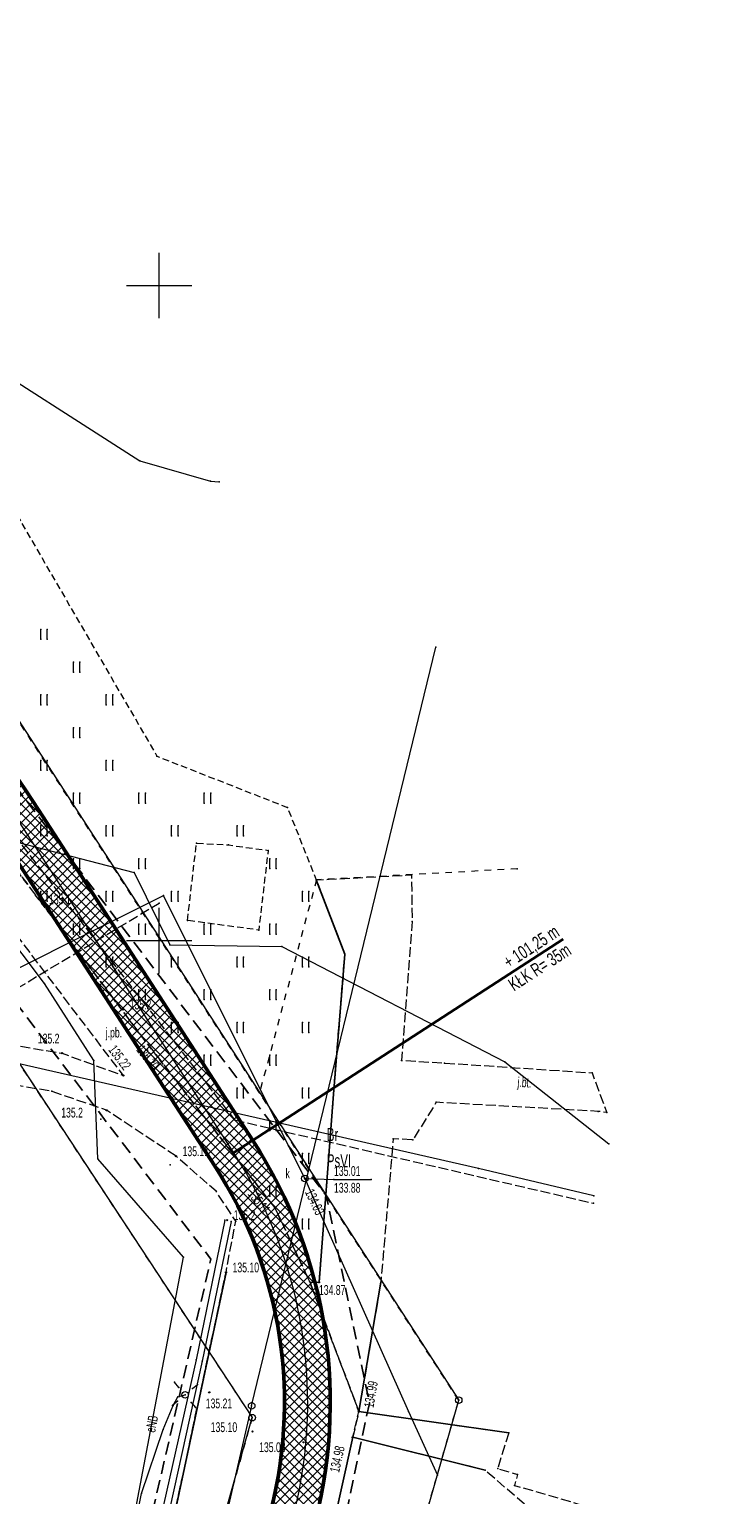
# Model space of a CAD drawing. Extents: x 6456700 to 6518119, y 5963420 to 5980059.
# Tile 85 of 256: x 6512159 to 6512212, y 5964557 to 5964669. Entities that reach past the tile are written whole.
import ezdxf
from ezdxf.enums import TextEntityAlignment as Align

# ---------------------------------------------------------------- set-up
doc = ezdxf.new("R2010")
doc.units = 0
doc.header["$MEASUREMENT"] = 0
for name, pattern in [('L_0_03', [1, 0.5, -0.5]), ('L_0_04', [1.5, 1, -0.5]), ('L_0_52', [1, 0.75, -0.25]), ('L_0_5A', [0.75, 0.5, -0.25])]:
    doc.linetypes.add(name, pattern=pattern)
doc.layers.get('0').update_dxf_attribs({"color": 2, "linetype": 'CONTINUOUS', "lineweight": 5})
for name, color, linetype, lineweight in [('18mm Kreska ciągła', 7, 'CONTINUOUS', 18), ('202_punkt_graniczny', 7, 'CONTINUOUS', 18), ('209_oznaczenie_konturu_klasyfikacyjnego', 96, 'CONTINUOUS', 18), ('210_oznaczenie_konturu_uzytku_gruntowego', 96, 'CONTINUOUS', 18), ('218_kontur_uzytku_gruntowego', 96, 'L_0_03', 18), ('219_dzialka_ewidencyjna', 7, 'CONTINUOUS', 18), ('35mm Ciągła', 7, 'CONTINUOUS', 35), ('50mm Kreska ciągła', 7, 'CONTINUOUS', 50), ('9mm Kreska ciągła', 252, 'CONTINUOUS', 9), ('jezdnia', 7, 'CONTINUOUS', 18), ('jezdnia_Atr17', 7, 'CONTINUOUS', 18), ('kraweznik', 7, 'CONTINUOUS', 18), ('latarnia', 7, 'CONTINUOUS', 18), ('ogrodzenie_trwale', 7, 'CONTINUOUS', 18), ('pikieta_naturalna', 7, 'CONTINUOUS', 18), ('pikieta_naturalna_Atr2', 7, 'CONTINUOUS', 18), ('pikieta_sztuczna', 7, 'CONTINUOUS', 18), ('pikieta_sztuczna_Atr2', 7, 'CONTINUOUS', 18), ('przewod_elektroenergetyczny_podziemny', 7, 'CONTINUOUS', 18), ('przewod_elektroenergetyczny_podziemny_Atr1', 7, 'CONTINUOUS', 18), ('przewod_elektroenergetyczny_sredniego_napiecia', 7, 'CONTINUOUS', 18), ('przewod_kanalizacyjny', 7, 'CONTINUOUS', 18), ('przewod_kanalizacyjny___ob__projektowany', 7, 'CONTINUOUS', 18), ('przewod_wodociagowy', 7, 'CONTINUOUS', 18), ('przewod_wodociagowy___ob__projektowany', 7, 'CONTINUOUS', 18), ('rzedna', 7, 'CONTINUOUS', 18), ('rzedna_Atr2', 7, 'CONTINUOUS', 18), ('rzedna_Atr3', 7, 'CONTINUOUS', 18), ('sciana_oporowa__linia_', 7, 'CONTINUOUS', 18), ('siatka_krzyrzy', 7, 'CONTINUOUS', 18), ('slup_przewodow_napowietrznych', 7, 'CONTINUOUS', 18), ('studnia_kanalizacyjna', 7, 'CONTINUOUS', 18), ('studnia_kanalizacyjna_Atr17', 7, 'CONTINUOUS', 18), ('trawnik', 7, 'CONTINUOUS', 18), ('Zakres', 7, 'CONTINUOUS', 18)]:
    doc.layers.add(name, color=color, linetype=linetype, lineweight=lineweight)
doc.styles.get("Standard").update_dxf_attribs({"font": 'txt', "width": 0.75})
doc.styles.add('Znaczniki', font='GOTHIC.TTF', dxfattribs={"width": 0.7})

# ---------------------------------------------------------------- blocks, each defined once
blk = doc.blocks.new('mdcp_nowa')
at = {"layer": 'pikieta_naturalna', "linetype": 'Continuous', "lineweight": 18}
for points in [[(6494891.08, 5981052.74, 1), (6494891.08, 5981052.83, 1)], [(6494897.24, 5981044.71, 1), (6494897.24, 5981044.79, 1)], [(6494892.57, 5981041.37, 1), (6494892.57, 5981041.46, 1)], [(6494895.98, 5981037, 1), (6494895.98, 5981037.09, 1)], [(6494905.19, 5981028.62, 1), (6494905.19, 5981028.71, 1)]]:
    blk.add_hatch(color=18, dxfattribs=at).paths.add_polyline_path(points)
at = {"layer": 'pikieta_sztuczna', "linetype": 'Continuous', "lineweight": 18}
for points in [[(6494898.92, 5981042.3, 1), (6494898.92, 5981042.39, 1)], [(6494897.26, 5981039.66, 1), (6494897.26, 5981039.75, 1)], [(6494901.28, 5981033.5, 1), (6494901.28, 5981033.59, 1)], [(6494908.85, 5981029.54, 1), (6494908.85, 5981029.63, 1)], [(6494905.1, 5981024.63, 1), (6494905.1, 5981024.72, 1)], [(6494912.21, 5981023.88, 1), (6494912.21, 5981023.96, 1)], [(6494903.82, 5981015.47, 1), (6494903.82, 5981015.56, 1)], [(6494915.25, 5981014.03, 1), (6494915.25, 5981014.12, 1)], [(6494907.13, 5981012.5, 1), (6494907.13, 5981012.58, 1)], [(6494914.78, 5981012.04, 1), (6494914.78, 5981012.13, 1)], [(6494911.02, 5981011.67, 1), (6494911.02, 5981011.75, 1)]]:
    blk.add_hatch(color=18, dxfattribs=at).paths.add_polyline_path(points)
at = {"layer": 'rzedna', "linetype": 'Continuous', "lineweight": 18}
for points in [[(6494911.12, 5981031.8, 1), (6494911.12, 5981031.89, 1)], [(6494912.07, 5981029.62, 1), (6494912.07, 5981029.71, 1)]]:
    blk.add_hatch(color=18, dxfattribs=at).paths.add_polyline_path(points)
for p in [(6494921.14, 5981072.39), (6494927.35, 5981055.48), (6494933.07, 5981039.91), (6494934.19, 5981036.87)]:
    blk.add_point(p)
at = {"layer": '202_punkt_graniczny', "color": 7, "linetype": 'Continuous', "lineweight": 18}
for centre in [(6494922.88, 5981014.92), (6494907.1, 5981013.59)]:
    blk.add_circle(centre, 0.25, dxfattribs=at)
at = {"layer": '202_punkt_graniczny'}
for p in [(6494922.88, 5981014.92), (6494907.1, 5981013.59)]:
    blk.add_point(p, dxfattribs=at)
at = {"layer": '218_kontur_uzytku_gruntowego', "lineweight": 18, "flags": 128}
for points in [[(6494907.66, 5981038.39), (6494884.63, 5981073.89)], [(6494879.16, 5981056.02), (6494907.1, 5981013.59)], [(6494912.01, 5981054.64), (6494907.66, 5981038.39)], [(6494927.35, 5981055.48), (6494912.01, 5981054.64)], [(6494922.88, 5981014.92), (6494907.66, 5981038.39)], [(6494904.26, 5980949.94), (6494922.88, 5981014.92)], [(6494907.1, 5981013.59), (6494894.76, 5980969.89)]]:
    blk.add_lwpolyline(points, dxfattribs=at)
at = {"layer": '218_kontur_uzytku_gruntowego'}
for p in [(6494912.01, 5981054.64), (6494912.01, 5981054.64), (6494907.66, 5981038.39), (6494907.66, 5981038.39), (6494907.66, 5981038.39), (6494907.66, 5981038.39), (6494922.88, 5981014.92), (6494922.88, 5981014.92), (6494922.88, 5981014.92), (6494922.88, 5981014.92), (6494907.1, 5981013.59), (6494907.1, 5981013.59), (6494907.1, 5981013.59), (6494907.1, 5981013.59)]:
    blk.add_point(p, dxfattribs=at)
at = {"layer": '219_dzialka_ewidencyjna', "color": 3, "linetype": 'Continuous', "lineweight": 18, "flags": 128}
for points in [[(6494884.63, 5981073.89), (6494922.88, 5981014.92)], [(6494879.16, 5981056.02), (6494907.1, 5981013.59)], [(6494904.26, 5980949.94), (6494922.88, 5981014.92)], [(6494894.76, 5980969.89), (6494907.1, 5981013.59)]]:
    blk.add_lwpolyline(points, dxfattribs=at)
at = {"layer": '219_dzialka_ewidencyjna', "color": 3}
for p in [(6494922.88, 5981014.92), (6494922.88, 5981014.92), (6494907.1, 5981013.59), (6494907.1, 5981013.59)]:
    blk.add_point(p, dxfattribs=at)
at = {"layer": 'jezdnia', "color": 7, "linetype": 'L_0_52', "lineweight": 18, "flags": 128}
for points in [[(6494901.28, 5981033.55), (6494895.98, 5981037.05), (6494891.79, 5981038.5), (6494887.13, 5981039.27), (6494882.27, 5981039.11), (6494875.49, 5981037.4), (6494866.94, 5981034.2), (6494865.13, 5981033.98), (6494863.73, 5981033.8), (6494859.98, 5981033.33), (6494859.47, 5981035.75), (6494866.03, 5981036.51), (6494874.51, 5981040.25), (6494881.85, 5981042.1), (6494887.33, 5981042.28), (6494892.57, 5981041.41), (6494897.26, 5981039.7), (6494882.58, 5981059.01), (6494884.95, 5981060.87), (6494891.08, 5981052.78), (6494898.92, 5981042.35), (6494908.85, 5981029.59), (6494911.52, 5981023.9), (6494915.25, 5981014.07), (6494914.78, 5981012.09), (6494906.97, 5980976.83), (6494902.68, 5980957.34), (6494894.73, 5980959.02), (6494897.08, 5980960.46), (6494898.72, 5980967.42), (6494893.04, 5980969.39), (6494900.7, 5981004.04), (6494905.1, 5981024.68), (6494905.84, 5981028.59), (6494904.34, 5981030.87)], [(6494912.21, 5981023.92), (6494913.31, 5981038.29), (6494914.18, 5981048.97), (6494912, 5981054.63), (6494912.96, 5981054.68), (6494919.27, 5981055.02), (6494919.32, 5981051.45), (6494918.51, 5981040.86), (6494921.79, 5981040.66), (6494933.07, 5981039.91), (6494934.19, 5981036.87), (6494933.54, 5981036.97), (6494921.17, 5981037.66), (6494919.38, 5981034.79), (6494917.88, 5981034.88), (6494916.93, 5981023.94), (6494915.25, 5981014.07), (6494911.52, 5981023.9)], [(6494910.43, 5980986.04), (6494911.08, 5980985.84), (6494923.86, 5980997.3), (6494928.59, 5981006.39), (6494924.9, 5981009.58), (6494914.78, 5981012.09), (6494915.25, 5981014.07), (6494926.7, 5981012.44), (6494925.86, 5981009.71), (6494927.38, 5981009.24), (6494927.14, 5981008.42), (6494930.47, 5981007.46), (6494934.47, 5981006.27), (6494937.34, 5981005.4), (6494936.18, 5980993.53), (6494928.9, 5980995.86), (6494906.97, 5980976.83)]]:
    blk.add_lwpolyline(points, close=True, dxfattribs=at)
at = {"layer": 'jezdnia'}
for p in [(6494912, 5981054.63), (6494912.96, 5981054.68), (6494919.27, 5981055.02), (6494891.08, 5981052.78), (6494919.32, 5981051.45), (6494914.18, 5981048.97), (6494898.92, 5981042.35), (6494892.57, 5981041.41), (6494918.51, 5981040.86), (6494921.79, 5981040.66), (6494897.26, 5981039.7), (6494891.79, 5981038.5), (6494913.31, 5981038.29), (6494895.98, 5981037.05), (6494921.17, 5981037.66), (6494933.54, 5981036.97), (6494917.88, 5981034.88), (6494919.38, 5981034.79), (6494901.28, 5981033.55), (6494904.34, 5981030.87), (6494908.85, 5981029.59), (6494905.84, 5981028.59), (6494905.1, 5981024.68), (6494911.52, 5981023.9), (6494911.52, 5981023.9), (6494912.21, 5981023.92), (6494916.93, 5981023.94), (6494915.25, 5981014.07), (6494915.25, 5981014.07), (6494915.25, 5981014.07), (6494914.78, 5981012.09), (6494914.78, 5981012.09), (6494926.7, 5981012.44), (6494924.9, 5981009.58), (6494925.86, 5981009.71), (6494927.38, 5981009.24), (6494927.14, 5981008.42)]:
    blk.add_point(p, dxfattribs=at)
at = {"layer": 'kraweznik', "color": 7, "linetype": 'Continuous', "lineweight": 25, "flags": 128}
for points in [[(6494912, 5981054.63), (6494914.18, 5981048.97), (6494913.31, 5981038.29), (6494912.21, 5981023.92), (6494911.52, 5981023.9)], [(6494897.08, 5980960.46), (6494898.72, 5980967.42), (6494893.04, 5980969.39), (6494900.7, 5981004.04), (6494905.1, 5981024.68)], [(6494926.7, 5981012.44), (6494915.25, 5981014.07), (6494916.93, 5981023.94)], [(6494902.53, 5980950.23), (6494902.68, 5980957.34), (6494906.97, 5980976.83), (6494914.78, 5981012.09), (6494924.9, 5981009.58)]]:
    blk.add_lwpolyline(points, dxfattribs=at)
at = {"layer": 'kraweznik'}
for p in [(6494912, 5981054.63), (6494914.18, 5981048.97), (6494913.31, 5981038.29), (6494905.1, 5981024.68), (6494911.52, 5981023.9), (6494912.21, 5981023.92), (6494916.93, 5981023.94), (6494915.25, 5981014.07), (6494914.78, 5981012.09), (6494926.7, 5981012.44), (6494924.9, 5981009.58)]:
    blk.add_point(p, dxfattribs=at)
at = {"layer": 'latarnia', "color": 7, "linetype": 'Continuous', "lineweight": 13, "flags": 128}
for points in [[(6494901.49, 5981015.9), (6494901.17, 5981016.29)], [(6494902.54, 5981015.81), (6494902.93, 5981016.13)], [(6494901.4, 5981014.85), (6494901.01, 5981014.53)], [(6494902.45, 5981014.76), (6494902.77, 5981014.37)]]:
    blk.add_lwpolyline(points, dxfattribs=at)
at = {"layer": 'latarnia', "color": 7, "linetype": 'Continuous', "lineweight": 13}
blk.add_circle((6494901.97, 5981015.33), 0.25, dxfattribs=at)
at = {"layer": 'latarnia'}
for p in [(6494901.17, 5981016.29), (6494901.49, 5981015.9), (6494902.54, 5981015.81), (6494902.93, 5981016.13), (6494901.01, 5981014.53), (6494901.4, 5981014.85), (6494901.97, 5981015.33), (6494902.45, 5981014.76), (6494902.77, 5981014.37)]:
    blk.add_point(p, dxfattribs=at)
at = {"layer": 'ogrodzenie_trwale'}
for p in [(6494895.54, 5981036.38), (6494900.84, 5981032.88), (6494905.19, 5981028.67)]:
    blk.add_point(p, dxfattribs=at)
at = {"layer": 'pikieta_naturalna', "color": 7, "linetype": 'Continuous', "lineweight": 18}
for centre in [(6494891.08, 5981052.78), (6494897.24, 5981044.75), (6494892.57, 5981041.41), (6494895.98, 5981037.05), (6494905.19, 5981028.67)]:
    blk.add_circle(centre, 0.045, dxfattribs=at)
at = {"layer": 'pikieta_naturalna'}
for p in [(6494891.08, 5981052.78), (6494897.24, 5981044.75), (6494892.57, 5981041.41), (6494895.98, 5981037.05), (6494905.19, 5981028.67)]:
    blk.add_point(p, dxfattribs=at)
at = {"layer": 'pikieta_sztuczna', "color": 7, "linetype": 'Continuous', "lineweight": 18}
for centre in [(6494898.92, 5981042.35), (6494897.26, 5981039.7), (6494901.28, 5981033.55), (6494908.85, 5981029.59), (6494905.1, 5981024.68), (6494912.21, 5981023.92), (6494903.82, 5981015.52), (6494915.25, 5981014.07), (6494907.13, 5981012.54), (6494914.78, 5981012.09), (6494911.02, 5981011.71)]:
    blk.add_circle(centre, 0.045, dxfattribs=at)
at = {"layer": 'pikieta_sztuczna'}
for p in [(6494898.92, 5981042.35), (6494897.26, 5981039.7), (6494901.28, 5981033.55), (6494908.85, 5981029.59), (6494905.1, 5981024.68), (6494912.21, 5981023.92), (6494903.82, 5981015.52), (6494915.25, 5981014.07), (6494907.13, 5981012.54), (6494914.78, 5981012.09), (6494911.02, 5981011.71)]:
    blk.add_point(p, dxfattribs=at)
at = {"layer": 'przewod_elektroenergetyczny_podziemny', "color": 1, "linetype": 'Continuous', "lineweight": 18, "flags": 128}
for points in [[(6494811.95, 5981118.62), (6494825.09, 5981110.58), (6494834.24, 5981105.74), (6494835.51, 5981105.99), (6494836.62, 5981107.4), (6494847.04, 5981103.36), (6494856.09, 5981095.08), (6494860.84, 5981097.38), (6494874.59, 5981097.41), (6494881.52, 5981096.9), (6494884.5, 5981095.58), (6494898.51, 5981086.63), (6494903.91, 5981085.06), (6494904.59, 5981085.03)], [(6494891.23, 5981046.73), (6494871.11, 5981073.38)], [(6494879.38, 5981060.03), (6494898.09, 5981055.2), (6494900.81, 5981049.67), (6494909.36, 5981049.54), (6494926.4, 5981040.74), (6494934.34, 5981034.5)], [(6494892.56, 5980976.89), (6494901.84, 5981025.85), (6494895.3, 5981033.34), (6494895.01, 5981040.85), (6494891.23, 5981046.73)], [(6494891.38, 5980970.44), (6494892.73, 5980973.81), (6494893.39, 5980977.37), (6494894.17, 5980981.06), (6494894.29, 5980983.73), (6494895.24, 5980987.47), (6494896.29, 5980993.06), (6494897.87, 5980998.2), (6494897.71, 5981002.15), (6494898.05, 5981004.89), (6494898.65, 5981007.79), (6494900.31, 5981012.68), (6494901.06, 5981014.51), (6494901.41, 5981015.18), (6494901.97, 5981015.33)]]:
    blk.add_lwpolyline(points, dxfattribs=at)
at = {"layer": 'przewod_elektroenergetyczny_podziemny'}
for p in [(6494898.51, 5981086.63), (6494903.91, 5981085.06), (6494904.59, 5981085.03), (6494898.09, 5981055.2), (6494900.81, 5981049.67), (6494909.36, 5981049.54), (6494891.23, 5981046.73), (6494891.23, 5981046.73), (6494895.01, 5981040.85), (6494926.4, 5981040.74), (6494934.34, 5981034.5), (6494895.3, 5981033.34), (6494901.84, 5981025.85), (6494901.06, 5981014.51), (6494901.41, 5981015.18), (6494901.97, 5981015.33), (6494900.31, 5981012.68), (6494898.65, 5981007.79)]:
    blk.add_point(p, dxfattribs=at)
at = {"layer": 'przewod_elektroenergetyczny_sredniego_napiecia', "color": 1, "linetype": 'Continuous', "lineweight": 18, "flags": 128}
for points in [[(6494907.06, 5981014.49), (6494921.14, 5981072.39)], [(6494907.06, 5981014.49), (6494890.22, 5980941.65)]]:
    blk.add_lwpolyline(points, dxfattribs=at)
at = {"layer": 'przewod_elektroenergetyczny_sredniego_napiecia', "color": 1}
blk.add_point((6494907.06, 5981014.49), dxfattribs=at)
blk.add_point((6494907.06, 5981014.49), dxfattribs=at)
at = {"layer": 'przewod_elektroenergetyczny_sredniego_napiecia'}
blk.add_point((6494907.06, 5981014.49), dxfattribs=at)
blk.add_point((6494907.06, 5981014.49), dxfattribs=at)
at = {"layer": 'przewod_kanalizacyjny', "color": 34, "linetype": 'Continuous', "lineweight": 18, "flags": 128}
for points in [[(6494865.47, 5981036.03), (6494865.96, 5981036.28), (6494900.33, 5981053.44)], [(6494911.12, 5981031.85), (6494900.33, 5981053.44)], [(6494911.12, 5981031.85), (6494912.07, 5981029.67), (6494919.04, 5981014.06), (6494921.25, 5981009.21)]]:
    blk.add_lwpolyline(points, dxfattribs=at)
at = {"layer": 'przewod_kanalizacyjny'}
for p in [(6494900.33, 5981053.44), (6494900.33, 5981053.44), (6494911.12, 5981031.85), (6494911.12, 5981031.85), (6494912.07, 5981029.67), (6494919.04, 5981014.06), (6494921.25, 5981009.21)]:
    blk.add_point(p, dxfattribs=at)
at = {"layer": 'przewod_kanalizacyjny___ob__projektowany', "color": 34, "linetype": 'L_0_52', "lineweight": 18, "flags": 128}
blk.add_lwpolyline([(6494884.84, 5981043.78), (6494900, 5981052.87)], dxfattribs=at)
at = {"layer": 'przewod_kanalizacyjny___ob__projektowany'}
blk.add_point((6494900, 5981052.87), dxfattribs=at)
at = {"layer": 'przewod_wodociagowy', "color": 5, "linetype": 'Continuous', "lineweight": 18, "flags": 128}
blk.add_lwpolyline([(6494933.2, 5981030.51), (6494924.4, 5981032.61), (6494865.35, 5981046.04)], dxfattribs=at)
at = {"layer": 'przewod_wodociagowy'}
for p in [(6494924.4, 5981032.61), (6494933.2, 5981030.51)]:
    blk.add_point(p, dxfattribs=at)
at = {"layer": 'przewod_wodociagowy___ob__projektowany', "color": 5, "linetype": 'L_0_52', "lineweight": 18, "flags": 128}
for points in [[(6494887.65, 5981059.66), (6494905.76, 5981036.31)], [(6494905.76, 5981036.31), (6494933.17, 5981029.96)]]:
    blk.add_lwpolyline(points, dxfattribs=at)
at = {"layer": 'przewod_wodociagowy___ob__projektowany'}
for p in [(6494905.76, 5981036.31), (6494905.76, 5981036.31), (6494933.17, 5981029.96)]:
    blk.add_point(p, dxfattribs=at)
at = {"layer": 'rzedna', "color": 7, "linetype": 'Continuous', "lineweight": 18}
for centre in [(6494911.12, 5981031.85), (6494912.07, 5981029.67)]:
    blk.add_circle(centre, 0.045, dxfattribs=at)
at = {"layer": 'rzedna'}
for p in [(6494911.12, 5981031.85), (6494911.12, 5981031.85), (6494912.07, 5981029.67)]:
    blk.add_point(p, dxfattribs=at)
at = {"layer": 'rzedna_Atr2', "color": 7, "linetype": 'Continuous', "lineweight": 18, "flags": 128}
blk.add_lwpolyline([(6494911.12, 5981031.85), (6494913.35, 5981031.78), (6494916.2, 5981031.78)], dxfattribs=at)
at = {"layer": 'rzedna_Atr2'}
for p in [(6494911.12, 5981031.85), (6494911.12, 5981031.85), (6494913.35, 5981031.78), (6494913.35, 5981031.78), (6494916.2, 5981031.78), (6494916.2, 5981031.78)]:
    blk.add_point(p, dxfattribs=at)
at = {"layer": 'sciana_oporowa__linia_', "color": 7, "linetype": 'Continuous', "lineweight": 18, "flags": 128}
for points in [[(6494905.49, 5981028.57), (6494903.29, 5981017.9), (6494892.41, 5980968.58), (6494891.18, 5980968.89)], [(6494905.01, 5981028.67), (6494902.81, 5981018), (6494891.87, 5980969.38), (6494891.26, 5980969.39)]]:
    blk.add_lwpolyline(points, dxfattribs=at)
at = {"layer": 'sciana_oporowa__linia_'}
for p in [(6494905.01, 5981028.67), (6494905.49, 5981028.57), (6494902.81, 5981018), (6494903.29, 5981017.9)]:
    blk.add_point(p, dxfattribs=at)
at = {"layer": 'siatka_krzyrzy', "linetype": 'Continuous', "lineweight": 18, "flags": 128}
for points in [[(6494900, 5981097.5), (6494900, 5981102.5)], [(6494897.5, 5981100), (6494902.5, 5981100)], [(6494900, 5981047.5), (6494900, 5981052.5)], [(6494897.5, 5981050), (6494902.5, 5981050)]]:
    blk.add_lwpolyline(points, dxfattribs=at)
at = {"layer": 'slup_przewodow_napowietrznych', "color": 7, "linetype": 'Continuous', "lineweight": 13}
blk.add_circle((6494907.06, 5981014.49), 0.25, dxfattribs=at)
at = {"layer": 'slup_przewodow_napowietrznych'}
blk.add_point((6494907.06, 5981014.49), dxfattribs=at)
at = {"layer": 'studnia_kanalizacyjna', "color": 34, "linetype": 'Continuous', "lineweight": 13}
blk.add_circle((6494911.12, 5981031.85), 0.25, dxfattribs=at)
at = {"layer": 'studnia_kanalizacyjna'}
blk.add_point((6494911.12, 5981031.85), dxfattribs=at)
at = {"layer": 'trawnik', "color": 7, "linetype": 'L_0_5A', "lineweight": 18, "flags": 128}
for points in [[(6494885.37, 5981088.97), (6494899.82, 5981064.08), (6494909.79, 5981060.17), (6494912, 5981054.63), (6494914.18, 5981048.97), (6494913.31, 5981038.29), (6494912.21, 5981023.92), (6494911.52, 5981023.9), (6494908.85, 5981029.59), (6494898.92, 5981042.35), (6494891.08, 5981052.78), (6494884.95, 5981060.87), (6494875.24, 5981075.18), (6494866.84, 5981081.96)], [(6494902.16, 5981051.54), (6494902.84, 5981057.45), (6494905.3, 5981057.3), (6494908.32, 5981056.89), (6494907.88, 5981053.2), (6494907.6, 5981050.81)]]:
    blk.add_lwpolyline(points, close=True, dxfattribs=at)
at = {"layer": 'trawnik', "color": 7, "linetype": 'Continuous', "lineweight": 13, "flags": 128}
for points in [[(6494890.94, 5981073), (6494890.94, 5981073.75)], [(6494891.44, 5981073), (6494891.44, 5981073.75)], [(6494893.44, 5981070.5), (6494893.44, 5981071.25)], [(6494893.94, 5981070.5), (6494893.94, 5981071.25)], [(6494890.94, 5981068), (6494890.94, 5981068.75)], [(6494891.44, 5981068), (6494891.44, 5981068.75)], [(6494895.94, 5981068), (6494895.94, 5981068.75)], [(6494896.44, 5981068), (6494896.44, 5981068.75)], [(6494893.44, 5981065.5), (6494893.44, 5981066.25)], [(6494893.94, 5981065.5), (6494893.94, 5981066.25)], [(6494890.94, 5981063), (6494890.94, 5981063.75)], [(6494891.44, 5981063), (6494891.44, 5981063.75)], [(6494895.94, 5981063), (6494895.94, 5981063.75)], [(6494896.44, 5981063), (6494896.44, 5981063.75)], [(6494893.44, 5981060.5), (6494893.44, 5981061.25)], [(6494893.94, 5981060.5), (6494893.94, 5981061.25)], [(6494898.44, 5981060.5), (6494898.44, 5981061.25)], [(6494898.94, 5981060.5), (6494898.94, 5981061.25)], [(6494903.44, 5981060.5), (6494903.44, 5981061.25)], [(6494903.94, 5981060.5), (6494903.94, 5981061.25)], [(6494890.94, 5981058), (6494890.94, 5981058.75)], [(6494891.44, 5981058), (6494891.44, 5981058.75)], [(6494895.94, 5981058), (6494895.94, 5981058.75)], [(6494896.44, 5981058), (6494896.44, 5981058.75)], [(6494900.94, 5981058), (6494900.94, 5981058.75)], [(6494901.44, 5981058), (6494901.44, 5981058.75)], [(6494905.94, 5981058), (6494905.94, 5981058.75)], [(6494906.44, 5981058), (6494906.44, 5981058.75)], [(6494893.44, 5981055.5), (6494893.44, 5981056.25)], [(6494893.94, 5981055.5), (6494893.94, 5981056.25)], [(6494898.44, 5981055.5), (6494898.44, 5981056.25)], [(6494898.94, 5981055.5), (6494898.94, 5981056.25)], [(6494908.44, 5981055.5), (6494908.44, 5981056.25)], [(6494908.94, 5981055.5), (6494908.94, 5981056.25)], [(6494890.94, 5981053), (6494890.94, 5981053.75)], [(6494891.44, 5981053), (6494891.44, 5981053.75)], [(6494895.94, 5981053), (6494895.94, 5981053.75)], [(6494896.44, 5981053), (6494896.44, 5981053.75)], [(6494900.94, 5981053), (6494900.94, 5981053.75)], [(6494901.44, 5981053), (6494901.44, 5981053.75)], [(6494910.94, 5981053), (6494910.94, 5981053.75)], [(6494911.44, 5981053), (6494911.44, 5981053.75)], [(6494893.44, 5981050.5), (6494893.44, 5981051.25)], [(6494893.94, 5981050.5), (6494893.94, 5981051.25)], [(6494898.44, 5981050.5), (6494898.44, 5981051.25)], [(6494898.94, 5981050.5), (6494898.94, 5981051.25)], [(6494903.44, 5981050.5), (6494903.44, 5981051.25)], [(6494903.94, 5981050.5), (6494903.94, 5981051.25)], [(6494908.44, 5981050.5), (6494908.44, 5981051.25)], [(6494908.94, 5981050.5), (6494908.94, 5981051.25)], [(6494895.94, 5981048), (6494895.94, 5981048.75)], [(6494896.44, 5981048), (6494896.44, 5981048.75)], [(6494900.94, 5981048), (6494900.94, 5981048.75)], [(6494901.44, 5981048), (6494901.44, 5981048.75)], [(6494905.94, 5981048), (6494905.94, 5981048.75)], [(6494906.44, 5981048), (6494906.44, 5981048.75)], [(6494910.94, 5981048), (6494910.94, 5981048.75)], [(6494911.44, 5981048), (6494911.44, 5981048.75)], [(6494898.44, 5981045.5), (6494898.44, 5981046.25)], [(6494898.94, 5981045.5), (6494898.94, 5981046.25)], [(6494903.44, 5981045.5), (6494903.44, 5981046.25)], [(6494903.94, 5981045.5), (6494903.94, 5981046.25)], [(6494908.44, 5981045.5), (6494908.44, 5981046.25)], [(6494908.94, 5981045.5), (6494908.94, 5981046.25)], [(6494900.94, 5981043), (6494900.94, 5981043.75)], [(6494901.44, 5981043), (6494901.44, 5981043.75)], [(6494905.94, 5981043), (6494905.94, 5981043.75)], [(6494906.44, 5981043), (6494906.44, 5981043.75)], [(6494910.94, 5981043), (6494910.94, 5981043.75)], [(6494911.44, 5981043), (6494911.44, 5981043.75)], [(6494903.44, 5981040.5), (6494903.44, 5981041.25)], [(6494903.94, 5981040.5), (6494903.94, 5981041.25)], [(6494908.44, 5981040.5), (6494908.44, 5981041.25)], [(6494908.94, 5981040.5), (6494908.94, 5981041.25)], [(6494905.94, 5981038), (6494905.94, 5981038.75)], [(6494906.44, 5981038), (6494906.44, 5981038.75)], [(6494910.94, 5981038), (6494910.94, 5981038.75)], [(6494911.44, 5981038), (6494911.44, 5981038.75)], [(6494908.44, 5981035.5), (6494908.44, 5981036.25)], [(6494908.94, 5981035.5), (6494908.94, 5981036.25)], [(6494910.94, 5981033), (6494910.94, 5981033.75)], [(6494911.44, 5981033), (6494911.44, 5981033.75)], [(6494908.44, 5981030.5), (6494908.44, 5981031.25)], [(6494908.94, 5981030.5), (6494908.94, 5981031.25)], [(6494910.94, 5981028), (6494910.94, 5981028.75)], [(6494911.44, 5981028), (6494911.44, 5981028.75)]]:
    blk.add_lwpolyline(points, dxfattribs=at)
at = {"layer": 'trawnik'}
for p in [(6494890.94, 5981073.75), (6494891.44, 5981073.75), (6494890.94, 5981073), (6494891.44, 5981073), (6494893.44, 5981071.25), (6494893.44, 5981070.5), (6494893.94, 5981071.25), (6494893.94, 5981070.5), (6494890.94, 5981068.75), (6494890.94, 5981068), (6494891.44, 5981068.75), (6494891.44, 5981068), (6494895.94, 5981068.75), (6494895.94, 5981068), (6494896.44, 5981068.75), (6494896.44, 5981068), (6494893.44, 5981066.25), (6494893.94, 5981066.25), (6494893.44, 5981065.5), (6494893.94, 5981065.5), (6494890.94, 5981063.75), (6494891.44, 5981063.75), (6494895.94, 5981063.75), (6494896.44, 5981063.75), (6494899.82, 5981064.08), (6494890.94, 5981063), (6494891.44, 5981063), (6494895.94, 5981063), (6494896.44, 5981063), (6494893.44, 5981061.25), (6494893.94, 5981061.25), (6494898.44, 5981061.25), (6494898.94, 5981061.25), (6494903.44, 5981061.25), (6494903.94, 5981061.25), (6494893.44, 5981060.5), (6494893.94, 5981060.5), (6494898.44, 5981060.5), (6494898.94, 5981060.5), (6494903.44, 5981060.5), (6494903.94, 5981060.5), (6494909.79, 5981060.17), (6494890.94, 5981058.75), (6494890.94, 5981058), (6494891.44, 5981058.75), (6494891.44, 5981058), (6494895.94, 5981058.75), (6494895.94, 5981058), (6494896.44, 5981058.75), (6494896.44, 5981058), (6494900.94, 5981058.75), (6494900.94, 5981058), (6494901.44, 5981058.75), (6494901.44, 5981058), (6494905.94, 5981058.75), (6494905.94, 5981058), (6494906.44, 5981058.75), (6494906.44, 5981058), (6494902.84, 5981057.45), (6494905.3, 5981057.3), (6494908.32, 5981056.89), (6494893.44, 5981056.25), (6494893.94, 5981056.25), (6494898.44, 5981056.25), (6494898.94, 5981056.25), (6494908.44, 5981056.25), (6494908.94, 5981056.25), (6494893.44, 5981055.5), (6494893.94, 5981055.5), (6494898.44, 5981055.5), (6494898.94, 5981055.5), (6494908.44, 5981055.5), (6494908.94, 5981055.5), (6494912, 5981054.63), (6494890.94, 5981053.75), (6494891.44, 5981053.75), (6494895.94, 5981053.75), (6494896.44, 5981053.75), (6494900.94, 5981053.75), (6494901.44, 5981053.75), (6494910.94, 5981053.75), (6494911.44, 5981053.75), (6494890.94, 5981053), (6494891.08, 5981052.78), (6494891.44, 5981053), (6494895.94, 5981053), (6494896.44, 5981053), (6494900.94, 5981053), (6494901.44, 5981053), (6494907.88, 5981053.2), (6494910.94, 5981053), (6494911.44, 5981053), (6494893.44, 5981051.25), (6494893.94, 5981051.25), (6494898.44, 5981051.25), (6494898.94, 5981051.25), (6494902.16, 5981051.54), (6494903.44, 5981051.25), (6494903.94, 5981051.25), (6494908.44, 5981051.25), (6494908.94, 5981051.25), (6494893.44, 5981050.5), (6494893.94, 5981050.5), (6494898.44, 5981050.5), (6494898.94, 5981050.5), (6494903.44, 5981050.5), (6494903.94, 5981050.5), (6494907.6, 5981050.81), (6494908.44, 5981050.5), (6494908.94, 5981050.5), (6494914.18, 5981048.97), (6494895.94, 5981048.75), (6494895.94, 5981048), (6494896.44, 5981048.75), (6494896.44, 5981048), (6494900.94, 5981048.75), (6494900.94, 5981048), (6494901.44, 5981048.75), (6494901.44, 5981048), (6494905.94, 5981048.75), (6494905.94, 5981048), (6494906.44, 5981048.75), (6494906.44, 5981048), (6494910.94, 5981048.75), (6494910.94, 5981048), (6494911.44, 5981048.75), (6494911.44, 5981048), (6494898.44, 5981046.25), (6494898.94, 5981046.25), (6494903.44, 5981046.25), (6494903.94, 5981046.25), (6494908.44, 5981046.25), (6494908.94, 5981046.25), (6494898.44, 5981045.5), (6494898.94, 5981045.5), (6494903.44, 5981045.5), (6494903.94, 5981045.5), (6494908.44, 5981045.5), (6494908.94, 5981045.5), (6494900.94, 5981043.75), (6494901.44, 5981043.75), (6494905.94, 5981043.75), (6494906.44, 5981043.75), (6494910.94, 5981043.75), (6494911.44, 5981043.75), (6494898.92, 5981042.35), (6494900.94, 5981043), (6494901.44, 5981043), (6494905.94, 5981043), (6494906.44, 5981043), (6494910.94, 5981043), (6494911.44, 5981043), (6494903.44, 5981041.25), (6494903.94, 5981041.25), (6494908.44, 5981041.25), (6494908.94, 5981041.25), (6494903.44, 5981040.5), (6494903.94, 5981040.5), (6494908.44, 5981040.5), (6494908.94, 5981040.5), (6494905.94, 5981038.75), (6494905.94, 5981038), (6494906.44, 5981038.75), (6494906.44, 5981038), (6494910.94, 5981038.75), (6494910.94, 5981038), (6494911.44, 5981038.75), (6494911.44, 5981038), (6494913.31, 5981038.29), (6494908.44, 5981036.25), (6494908.44, 5981035.5), (6494908.94, 5981036.25), (6494908.94, 5981035.5), (6494910.94, 5981033.75), (6494911.44, 5981033.75), (6494910.94, 5981033), (6494911.44, 5981033), (6494908.44, 5981031.25), (6494908.94, 5981031.25), (6494908.44, 5981030.5), (6494908.94, 5981030.5), (6494908.85, 5981029.59), (6494910.94, 5981028.75), (6494910.94, 5981028), (6494911.44, 5981028.75), (6494911.44, 5981028), (6494911.52, 5981023.9), (6494912.21, 5981023.92)]:
    blk.add_point(p, dxfattribs=at)
at = {"layer": 'Zakres', "linetype": 'L_0_04', "lineweight": 25, "flags": 128}
blk.add_lwpolyline([(6495113.77, 5985050.22), (6495121.12, 5984877.07), (6495125.76, 5984757.87), (6495129.89, 5984649.81), (6495141.08, 5984611.3), (6495145.77, 5984544.53), (6495147.36, 5984487.27), (6495157.22, 5984392.07), (6495162.95, 5984387.45), (6495180.24, 5984384.16), (6495229.5, 5984386.61), (6495251.65, 5984373.41), (6495258.77, 5984357.12), (6495255.44, 5984330.44), (6495250.77, 5984304.39), (6495252.21, 5984282.78), (6495255.46, 5984256.45), (6495254.94, 5984238.25), (6495266.4, 5984211), (6495277.24, 5984182.33), (6495294.2, 5984133.19), (6495300.94, 5984095.37), (6495313.24, 5984037.69), (6495317.44, 5983978.18), (6495300.35, 5983922.18), (6495282.35, 5983883.38), (6495266.21, 5983862.23), (6495242.03, 5983839.67), (6495211.11, 5983816.86), (6495158.26, 5983772.66), (6495130.6, 5983651.16), (6495116.31, 5983543.43), (6495129.51, 5983346.73), (6495134.58, 5983264.71), (6495139.64, 5983186.97), (6495193.25, 5983077.94), (6495199.2, 5983041.97), (6495206.23, 5983026), (6495208.96, 5983004.88), (6495202.27, 5982979.48), (6495202.42, 5982950.13), (6495209.35, 5982897.38), (6495215.97, 5982850.34), (6495228.6, 5982809.97), (6495226.85, 5982778.82), (6495225.04, 5982750.56), (6495220.26, 5982723.37), (6495226.54, 5982679.97), (6495206.06, 5982669.48), (6495192.68, 5982657.71), (6495184.57, 5982648.65), (6495174.78, 5982624.58), (6495164.23, 5982604.61), (6495150.7, 5982588.3), (6495137.69, 5982582.43), (6495118.26, 5982573.75), (6495100.35, 5982558.42), (6495090.36, 5982544.99), (6495075.87, 5982519.06), (6495060.83, 5982499.68), (6495049.41, 5982485.49), (6495035.07, 5982459.7), (6495006.7, 5982406.64), (6494980.89, 5982351.84), (6494944.35, 5982293.29), (6494925.72, 5982250.11), (6494905.2, 5982190.37), (6494898.43, 5982153.5), (6494879.51, 5982063.89), (6494864.14, 5981992.66), (6494816.93, 5981768.61), (6494777.79, 5981577.7), (6494739.84, 5981394.72), (6494718.65, 5981297.89), (6494716.45, 5981237.31), (6494738.62, 5981208.21), (6494776.48, 5981173.06), (6494817.16, 5981137.44), (6494847.63, 5981109.8), (6494877.39, 5981077.08), (6494912.75, 5981030.55), (6494916.06, 5981014.71), (6494903.86, 5980957.01), (6494916.13, 5980953.51), (6494892.32, 5980927.59), (6494850.7, 5980858.8), (6494806.81, 5980779.89), (6494785.1, 5980753.49), (6494715.22, 5980723.29), (6494679.96, 5980686.78), (6494651.35, 5980651.29), (6494549.14, 5980683.24), (6494511.84, 5980659.66), (6494443.61, 5980630.33), (6494428.78, 5980598.6), (6494431.58, 5980579.46), (6494420.56, 5980549.76), (6494416.45, 5980528.2), (6494403.86, 5980507.16), (6494388.89, 5980482.96), (6494365.32, 5980407.99), (6494335.67, 5980315.15), (6494332.29, 5980297.41), (6494335.1, 5980278.18), (6494347.25, 5980254.84), (6494336.79, 5980250.09), (6494300.04, 5980271.34), (6494320.8, 5980301.43), (6494336.81, 5980349.17), (6494344.85, 5980380.92), (6494360.85, 5980437.13), (6494374.18, 5980476.38), (6494386.14, 5980498.84), (6494403.02, 5980528.52), (6494411.33, 5980563.19), (6494420.84, 5980586.25), (6494420.25, 5980601.11), (6494434.95, 5980635.94), (6494446.75, 5980644.99), (6494465.77, 5980647.27), (6494513.02, 5980669.46), (6494507.85, 5980679.68), (6494547.89, 5980705.83), (6494570.06, 5980691.34), (6494636.17, 5980669.05), (6494706.14, 5980756.86), (6494742.78, 5980772.58), (6494798.53, 5980814.27), (6494826.12, 5980867.97), (6494849.57, 5980908.6), (6494845.35, 5980942.01), (6494853.94, 5980970.83), (6494891.08, 5980960.54), (6494890.11, 5980965.73), (6494903.94, 5981025.69), (6494869.98, 5981070.3), (6494770.97, 5981160.58), (6494728.18, 5981200.64), (6494706.13, 5981229.56), (6494707.94, 5981299.75), (6494728.84, 5981398.1), (6494767.06, 5981580.19), (6494806.17, 5981770.55), (6494854.36, 5981994.76), (6494869.73, 5982065.97), (6494888.61, 5982155.44), (6494891.67, 5982173.95), (6494895.82, 5982197.45), (6494916.38, 5982253.72), (6494935.47, 5982297.95), (6494954.97, 5982331.67), (6494972.09, 5982356.64), (6494997.76, 5982411.14), (6495026.29, 5982464.48), (6495041.09, 5982491.09), (6495052.99, 5982505.88), (6495067.51, 5982524.6), (6495081.94, 5982550.43), (6495092.99, 5982565.28), (6495112.86, 5982582.29), (6495133.59, 5982591.55), (6495144.48, 5982596.46), (6495155.87, 5982610.19), (6495165.7, 5982628.8), (6495175.96, 5982654.03), (6495185.62, 5982664.83), (6495200.4, 5982677.82), (6495212.49, 5982688.04), (6495209.64, 5982723.43), (6495215.22, 5982750.57), (6495216.87, 5982779.54), (6495218.31, 5982809.31), (6495206.86, 5982847.92), (6495199.44, 5982894.74), (6495192.11, 5982948.71), (6495190.16, 5982979.24), (6495183.47, 5983075.16), (6495129.79, 5983184.34), (6495124.6, 5983264.07), (6495119.53, 5983346.09), (6495106.27, 5983543.75), (6495120.74, 5983652.9), (6495148.75, 5983779.42), (6495204.15, 5983826.04), (6495273.41, 5983889.36), (6495288.53, 5983927.42), (6495300.83, 5983964.69), (6495303.91, 5983980.14), (6495301.32, 5984039.55), (6495291.1, 5984093.63), (6495284.5, 5984130.67), (6495267.84, 5984178.93), (6495257.12, 5984207.3), (6495244.96, 5984236.19), (6495244.79, 5984255.42), (6495242.25, 5984281.97), (6495240.71, 5984304.95), (6495245.55, 5984331.94), (6495248.51, 5984355.64), (6495243.77, 5984366.47), (6495226.98, 5984376.47), (6495179.54, 5984374.12), (6495158.61, 5984378.09), (6495147.7, 5984386.91), (6495137.38, 5984486.61), (6495135.78, 5984544.04), (6495131.18, 5984609.54), (6495119.95, 5984648.2), (6495115.76, 5984757.49), (6495111.12, 5984876.67), (6495103.73, 5985050.93), (6495109.36, 5985081.73), (6495120.41, 5985085.88)], close=True, dxfattribs=at)
at = {"layer": 'Zakres'}
for p in [(6494912.75, 5981030.55), (6494903.94, 5981025.69), (6494916.06, 5981014.71)]:
    blk.add_point(p, dxfattribs=at)
at = {"layer": '209_oznaczenie_konturu_klasyfikacyjnego', "lineweight": 20, "width": 0.66}
blk.add_text('PsVI', height=1, dxfattribs=at).set_placement((6494912.8, 5981033.7), align=Align.TOP_LEFT)
at = {"layer": '210_oznaczenie_konturu_uzytku_gruntowego', "lineweight": 20, "width": 0.66}
blk.add_text('Br', height=1, dxfattribs=at).set_placement((6494912.8, 5981035.7), align=Align.TOP_LEFT)
at = {"layer": 'jezdnia_Atr17', "color": 7, "lineweight": 15, "width": 0.66}
blk.add_text('j.pb.', height=0.75, dxfattribs=at).set_placement((6494895.91, 5981043.36), align=Align.TOP_LEFT)
blk.add_text('j.bt.', height=0.75, rotation=356.2, dxfattribs=at).set_placement((6494927.4, 5981039.59), align=Align.TOP_LEFT)
at = {"layer": 'pikieta_naturalna_Atr2', "color": 7, "lineweight": 15, "width": 0.66}
for s, p in [('135.1', (6494891.58, 5981053.53)), ('135.2', (6494897.74, 5981045.5)), ('135.2', (6494890.72, 5981042.9)), ('135.2', (6494892.51, 5981037.25)), ('135.2', (6494905.69, 5981029.42))]:
    blk.add_text(s, height=0.75, dxfattribs=at).set_placement(p, align=Align.TOP_LEFT)
at = {"layer": 'pikieta_sztuczna_Atr2', "color": 7, "lineweight": 15, "width": 0.66}
for s, rotation, p in [('135.22', 307.2, (6494896.67, 5981042.11)), ('135.20', 307.9, (6494898.8, 5981042.11)), ('135.11', 307.9, (6494907.31, 5981031.11)), ('134.99', 80.3, (6494915.63, 5981014.44)), ('134.98', 77.5, (6494913.01, 5981009.52))]:
    blk.add_text(s, height=0.75, rotation=rotation, dxfattribs=at).set_placement(p, align=Align.TOP_LEFT)
for s, p in [('135.11', (6494901.78, 5981034.3)), ('135.10', (6494905.6, 5981025.43)), ('134.87', (6494912.2, 5981023.71)), ('135.21', (6494903.55, 5981015.05)), ('135.10', (6494903.93, 5981013.24)), ('135.03', (6494907.63, 5981011.71))]:
    blk.add_text(s, height=0.75, dxfattribs=at).set_placement(p, align=Align.TOP_LEFT)
at = {"layer": 'przewod_elektroenergetyczny_podziemny_Atr1', "color": 1, "lineweight": 15, "width": 0.66}
blk.add_text('eNB', height=0.75, rotation=79.3, dxfattribs=at).set_placement((6494898.94, 5981012.55), align=Align.TOP_LEFT)
at = {"layer": 'rzedna_Atr2', "color": 7, "lineweight": 15, "width": 0.66}
blk.add_text('135.01', height=0.75, dxfattribs=at).set_placement((6494913.35, 5981032.79), align=Align.TOP_LEFT)
blk.add_text('135.01', height=0.75, dxfattribs=at).set_placement((6494913.35, 5981032.79), align=Align.TOP_LEFT)
blk.add_text('134.03', height=0.75, rotation=295.4, dxfattribs=at).set_placement((6494911.79, 5981031.13), align=Align.TOP_LEFT)
at = {"layer": 'rzedna_Atr3', "color": 7, "lineweight": 15, "width": 0.66}
blk.add_text('133.88', height=0.75, dxfattribs=at).set_placement((6494913.35, 5981031.51), align=Align.TOP_LEFT)
blk.add_text('133.88', height=0.75, dxfattribs=at).set_placement((6494913.35, 5981031.51), align=Align.TOP_LEFT)
at = {"layer": 'studnia_kanalizacyjna_Atr17', "color": 34, "lineweight": 15, "width": 0.66}
blk.add_text('k', height=0.75, dxfattribs=at).set_placement((6494909.65, 5981032.6), align=Align.TOP_LEFT)

msp = doc.modelspace()

# ---------------------------------------------------------------- block references
at = {"linetype": 'ByBlock'}
msp.add_blockref('mdcp_nowa', (17268.786, -16450.998), dxfattribs=at)

# ---------------------------------------------------------------- next in the draw order: hatches: boundary and pattern name
at = {"layer": '9mm Kreska ciągła'}
h = msp.add_hatch(dxfattribs=at)
h.set_pattern_fill('ANSI37', color=256, scale=4)
h.set_pattern_definition([(45, (6511391.7311, 5964414.95413), (-0.3535534, 0.3535534), []), (135, (6511391.7311, 5964414.95413), (-0.3535534, -0.3535534), [])])
h.paths.add_polyline_path([(6511984.082, 5964771.402), (6511986.655, 5964773.776), (6512013.817, 5964744.33, 0.0257422), (6512032.026, 5964726.523), (6512141.367, 5964630.089, -0.0682613), (6512159.562, 5964608.994), (6512175.935, 5964583.751, -0.215922), (6512180.47, 5964553.766), (6512164.353, 5964496.691, 0.1789139), (6512164.804, 5964490.987, 0.5450908), (6512169.798, 5964490.285), (6512163.387, 5964482.863, 0.3715912), (6512163.389, 5964486.781, -0.251667), (6512160.985, 5964497.642), (6512177.102, 5964554.717, 0.215922), (6512172.999, 5964581.847), (6512156.625, 5964607.09, 0.0682613), (6512139.052, 5964627.464), (6512029.711, 5964723.898, -0.0257422), (6512011.245, 5964741.957)])

# ---------------------------------------------------------------- next in the draw order: linework, layer by layer
at = {"layer": '18mm Kreska ciągła', "color": 4, "ltscale": 0.1}
msp.add_lwpolyline([(6512168.646, 5965713.182), (6512167.854, 5965712.712, 0.2092172), (6512163.177, 5965706.2), (6512131.016, 5965555.627, 0.0007537), (6512124.763, 5965526.137), (6511981.952, 5964848.133, 0.0467829), (6511981.208, 5964841.64), (6511980.073, 5964786.562, 0.1937968), (6511985.368, 5964772.589), (6512012.531, 5964743.143, 0.0257422), (6512030.868, 5964725.211), (6512140.209, 5964628.776, -0.0682613), (6512158.093, 5964608.042), (6512174.467, 5964582.799, -0.215922), (6512178.786, 5964554.241), (6512162.669, 5964497.166, 0.2845724), (6512165.572, 5964487.044), (6512166.371, 5964486.319)], format="xyb", dxfattribs=at)
at = {"layer": '35mm Ciągła'}
msp.add_line((6512174.467, 5964582.799), (6512199.636, 5964599.124), dxfattribs=at)
at = {"layer": '50mm Kreska ciągła', "color": 6, "ltscale": 0.1}
msp.add_lwpolyline([(6511984.081, 5964771.403, 0.0000088), (6511984.082, 5964771.402), (6512011.245, 5964741.957, 0.0257422), (6512029.711, 5964723.898), (6512139.052, 5964627.464, -0.0682613), (6512156.625, 5964607.09), (6512172.999, 5964581.847, -0.215922), (6512177.102, 5964554.717), (6512160.985, 5964497.642, 0.251667), (6512163.389, 5964486.781, -0.3715912), (6512163.387, 5964482.863), (6512169.798, 5964490.285, -0.5450908), (6512164.804, 5964490.987, -0.1789139), (6512164.353, 5964496.691), (6512180.47, 5964553.766, 0.215922), (6512175.935, 5964583.751), (6512159.562, 5964608.994, 0.0682613), (6512141.367, 5964630.089), (6512032.026, 5964726.523, -0.0257422), (6512013.817, 5964744.33), (6511986.655, 5964773.776), (6511986.655, 5964773.776)], format="xyb", close=True, dxfattribs=at)

# ---------------------------------------------------------------- next in the draw order: texts
at = {"layer": '18mm Kreska ciągła', "insert": (6512199.636, 5964599.124), "char_height": 1, "attachment_point": 6, "rotation": 32.96831, "style": 'Znaczniki'}
msp.add_mtext('+ 101,25 m\\PKŁK R= 35m', dxfattribs=at)

doc.saveas('drawing.dxf')
